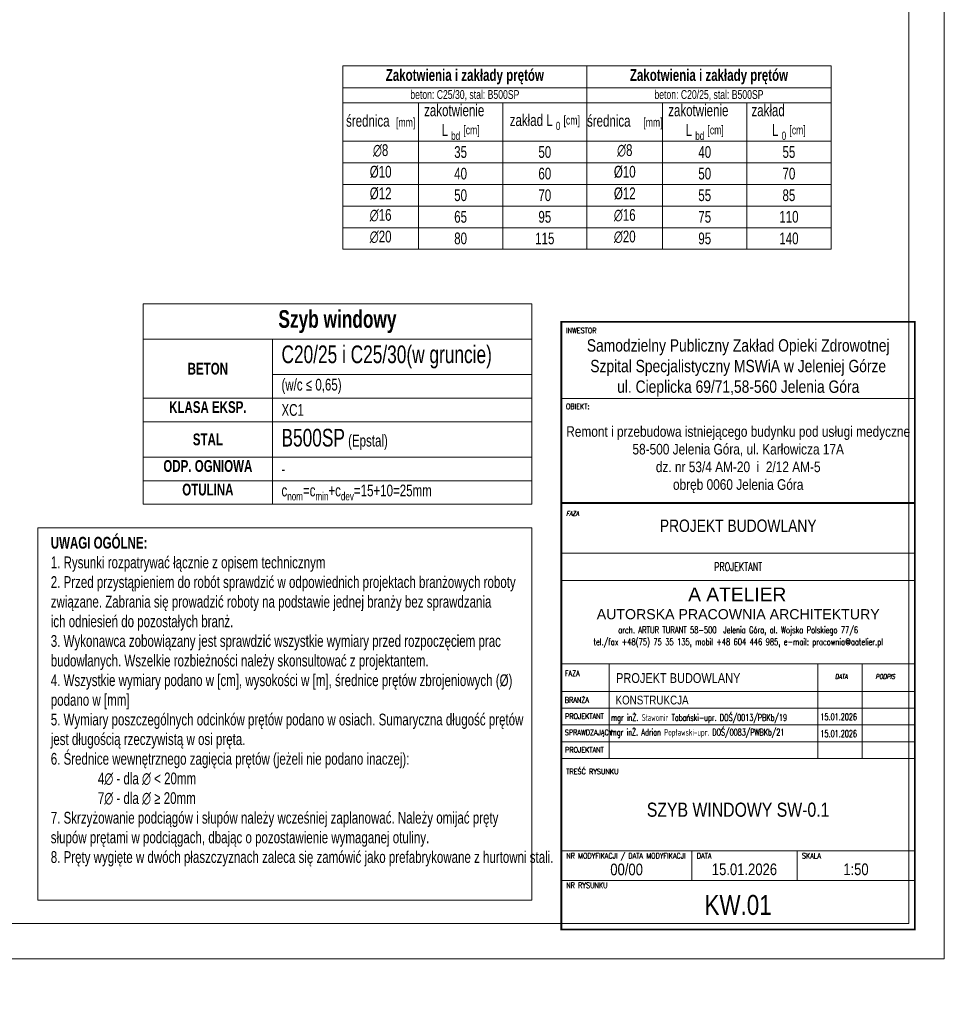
# Model space of a CAD drawing. Header units: millimetres. Extents: x 11149 to 111407, y -107619 to -23630.
# Tile 238 of 245: x 21872 to 22657, y -27116 to -26280. Entities that reach past the tile are written whole.
import ezdxf
from ezdxf.enums import TextEntityAlignment as Align

# ---------------------------------------------------------------- set-up
doc = ezdxf.new("R2010")
doc.units = ezdxf.units.MM
doc.header["$LTSCALE"] = 2
doc.linetypes.add('HIDDEN', pattern=[9.525, 6.35, -3.175])
doc.layers.get('0').update_dxf_attribs({"plot": 0})
for name, color, linetype, lineweight in [('0_OPIS', 7, 'Continuous', 13), ('e-cad_252', 252, 'HIDDEN', 9), ('e-cad_opisy', 7, 'Continuous', 9), ('Opisy', 7, 'Continuous', 13), ('TABELKA-OPIS', 136, 'Continuous', 13)]:
    doc.layers.add(name, color=color, linetype=linetype, lineweight=lineweight)
doc.layers.add('e-cad_rzutnie', color=61, linetype='Continuous', lineweight=9, plot=False)
doc.styles.add('e-cad_1', font='arial.ttf', dxfattribs={"width": 0.7})
doc.styles.add('J-ROMANS', font='ROMANS.SHX', dxfattribs={"width": 0.7, "oblique": 10})
doc.styles.add('J-SWIS', font='arial.ttf', dxfattribs={"width": 0.8})
doc.styles.add('J-SWIS-BOLD', font='arial.ttf', dxfattribs={"width": 0.8})

# ---------------------------------------------------------------- blocks, each defined once
blk = doc.blocks.new('*T1081')
at = {"layer": 'e-cad_opisy', "color": 9, "linetype": 'ByBlock', "lineweight": 5, "ltscale": 4}
for p, q in [((0, 0), (330, 0)), ((0, 0), (0, -80)), ((330, 0), (330, -170)), ((0, -30), (330, -30)), ((110, -30), (110, -170)), ((110, -60), (330, -60)), ((0, -80), (330, -80)), ((0, -80), (0, -170)), ((0, -100), (330, -100)), ((0, -130), (330, -130)), ((0, -150), (330, -150)), ((0, -170), (330, -170))]:
    blk.add_line(p, q, dxfattribs=at)
at = {"layer": 'e-cad_opisy', "color": 0, "ltscale": 4, "style": 'e-cad_1'}
for s, insert, char_height, width, attachment_point in [('{\\fArial|b1|i0|c238|p34;\\C256;Szyb windowy}', (165, -15), 15, 327, 5), ('\\A1;C20/25 i C25/30(w gruncie)', (117.5, -45), 15, 205, 4), ('{\\fArial|b1|i0|c238|p34;BETON}', (55, -55), 10, 95, 5), ('(w/c {\\C256;≤ 0,65)}', (117.5, -70), 10, 205, 4), ('{\\fArial|b1|i0|c238|p34;KLASA EKSP.}', (55, -82.5), 10, 95, 2), ('XC1', (117.5, -90), 10, 205, 4), ('{\\H1.5x;B500SP} (Epstal)', (117.5, -115), 10, 205, 4), ('{\\fArial|b1|i0|c238|p34;STAL}', (55, -115), 10, 95, 5), ('{\\fArial|b1|i0|c238|p34;\\C256;ODP. OGNIOWA}', (55, -132.5), 10, 95, 2), ('-', (117.5, -140), 10, 205, 4), ('{\\fArial|b1|i0|c238|p34;OTULINA}', (55, -152.5), 10, 95, 2), ('\\A1;c{\\H0.7x;\\S^ nom;}=c{\\H0.7x;\\S^ min;}+c{\\H0.7x;\\S^ dev;}=15+10=25mm', (117.5, -160), 10, 205, 4)]:
    blk.add_mtext(s, dxfattribs=dict(at, insert=insert, char_height=char_height, width=width, attachment_point=attachment_point))
blk = doc.blocks.new('*T1082')
at = {"layer": 'e-cad_opisy', "color": 9, "linetype": 'ByBlock', "lineweight": 5, "ltscale": 4}
for p, q in [((0, 0), (207.18, 0)), ((0, 0), (0, -155.62)), ((207.18, 0), (207.18, -155.62)), ((0, -18.46), (207.18, -18.46)), ((0, -31.46), (207.18, -31.46)), ((64.28, -31.46), (64.28, -155.62)), ((135.73, -31.46), (135.73, -155.62)), ((0, -63.95), (207.18, -63.95)), ((0, -82.29), (207.18, -82.29)), ((0, -100.62), (207.18, -100.62)), ((0, -118.95), (207.18, -118.95)), ((0, -137.29), (207.18, -137.29)), ((0, -155.62), (207.18, -155.62))]:
    blk.add_line(p, q, dxfattribs=at)
at = {"layer": 'e-cad_opisy', "color": 0, "ltscale": 4, "style": 'e-cad_1'}
for s, insert, char_height, width, attachment_point in [('{\\fArial|b1|i0|c238|p34;\\C256;Zakotwienia i zakłady prętów}', (103.59, -9.23), 10, 204.1761, 5), ('beton: C20/25, stal: B500SP', (103.59, -24.96), 7.5, 204.1761, 5), ('\\A1;zakotwienie     L {\\H0.7x;\\S^ bd;} \\H0.75x;[cm]', (100, -47.71), 10, 68.4499, 5), ('\\A1;\\C256;zakład              L {\\H0.7x;\\S^ 0;} \\H0.75x;[cm]', (171.45, -47.71), 10, 68.4499, 5), ('{\\C256;średnica    \\H0.75x;[mm]}', (32.14, -47.71), 10, 61.2762, 5), ('∅8', (32.14, -66.45), 10, 49.2762, 2), ('40', (100, -73.12), 10, 56.4499, 5), ('55', (171.45, -73.12), 10, 56.4499, 5), ('%%C10', (32.14, -84.79), 10, 49.2762, 2), ('50', (100, -91.45), 10, 56.4499, 5), ('70', (171.45, -91.45), 10, 56.4499, 5), ('%%C12', (32.14, -103.12), 10, 49.2762, 2), ('55', (100, -109.79), 10, 56.4499, 5), ('85', (171.45, -109.79), 10, 56.4499, 5), ('∅16', (32.14, -121.45), 10, 49.2762, 2), ('75', (100, -128.12), 10, 56.4499, 5), ('110', (171.45, -128.12), 10, 56.4499, 5), ('∅20', (32.14, -139.79), 10, 49.2762, 2), ('95', (100, -146.45), 10, 56.4499, 5), ('140', (171.45, -146.45), 10, 56.4499, 5)]:
    blk.add_mtext(s, dxfattribs=dict(at, insert=insert, char_height=char_height, width=width, attachment_point=attachment_point))
blk = doc.blocks.new('*T1198')
at = {"layer": 'e-cad_opisy', "color": 9, "linetype": 'ByBlock', "lineweight": 5, "ltscale": 4}
for p, q in [((0, 0), (207.18, 0)), ((0, 0), (0, -155.62)), ((207.18, 0), (207.18, -155.62)), ((0, -18.46), (207.18, -18.46)), ((0, -31.46), (207.18, -31.46)), ((64.28, -31.46), (64.28, -155.62)), ((135.73, -31.46), (135.73, -155.62)), ((0, -63.95), (207.18, -63.95)), ((0, -82.29), (207.18, -82.29)), ((0, -100.62), (207.18, -100.62)), ((0, -118.95), (207.18, -118.95)), ((0, -137.29), (207.18, -137.29)), ((0, -155.62), (207.18, -155.62))]:
    blk.add_line(p, q, dxfattribs=at)
at = {"layer": 'e-cad_opisy', "color": 0, "ltscale": 4, "style": 'e-cad_1'}
for s, insert, char_height, width, attachment_point in [('{\\fArial|b1|i0|c238|p34;\\C256;Zakotwienia i zakłady prętów}', (103.59, -9.23), 10, 204.1761, 5), ('beton: C25/30, stal: B500SP', (103.59, -24.96), 7.5, 204.1761, 5), ('\\A1;zakotwienie     L {\\H0.7x;\\S^ bd;} \\H0.75x;[cm]', (100, -47.71), 10, 68.4499, 5), ('\\A1;\\C256;zakład L {\\H0.7x;\\S^ 0;} \\H0.75x;[cm]', (171.45, -47.71), 10, 68.4499, 5), ('{\\C256;średnica  \\H0.75x;[mm]}', (32.14, -47.71), 10, 61.2762, 5), ('∅8', (32.14, -66.45), 10, 49.2762, 2), ('35', (100, -73.12), 10, 56.4499, 5), ('50', (171.45, -73.12), 10, 56.4499, 5), ('%%C10', (32.14, -84.79), 10, 49.2762, 2), ('40', (100, -91.45), 10, 56.4499, 5), ('60', (171.45, -91.45), 10, 56.4499, 5), ('%%C12', (32.14, -103.12), 10, 49.2762, 2), ('50', (100, -109.79), 10, 56.4499, 5), ('70', (171.45, -109.79), 10, 56.4499, 5), ('∅16', (32.14, -121.45), 10, 49.2762, 2), ('65', (100, -128.12), 10, 56.4499, 5), ('95', (171.45, -128.12), 10, 56.4499, 5), ('∅20', (32.14, -139.79), 10, 49.2762, 2), ('80', (100, -146.45), 10, 56.4499, 5), ('115', (171.45, -146.45), 10, 56.4499, 5)]:
    blk.add_mtext(s, dxfattribs=dict(at, insert=insert, char_height=char_height, width=width, attachment_point=attachment_point))
blk = doc.blocks.new('zw$23F')
at = {"layer": 'e-cad_opisy', "color": 0}
blk.add_lwpolyline([(150, 30), (4175, 30), (4175, 2070), (150, 2070)], close=True, dxfattribs=at)
at = {"layer": 'e-cad_rzutnie', "color": 0}
blk.add_lwpolyline([(0, 0), (0, 1485), (125, 1485), (125, 2100), (4205, 2100), (4205, 0)], close=True, dxfattribs=at)

msp = doc.modelspace()

# ---------------------------------------------------------------- linework, layer by layer
at = {"layer": '0_OPIS'}
for p, q in [((22631.87, -26602.01), (22332.05, -26602.01)), ((22631.87, -26733.14), (22332.05, -26733.14)), ((22631.87, -26733.14), (22332.05, -26733.14)), ((22631.87, -26756.46), (22332.05, -26756.46)), ((22332.05, -26827.16), (22631.87, -26827.16)), ((22631.87, -26827.16), (22332.05, -26827.16)), ((22631.87, -26827.16), (22332.05, -26827.16)), ((22631.87, -26827.16), (22332.05, -26827.16)), ((22631.87, -26827.16), (22332.05, -26827.16)), ((22332.05, -26827.16), (22631.87, -26827.16)), ((22332.05, -26827.16), (22631.87, -26827.16)), ((22631.87, -26827.16), (22332.05, -26827.16)), ((22631.87, -26827.16), (22332.05, -26827.16)), ((22372.43, -26827.16), (22372.43, -26907.51)), ((22549.51, -26827.16), (22549.51, -26907.51)), ((22587.08, -26827.16), (22587.08, -26907.51)), ((22631.87, -26850.48), (22332.05, -26850.48)), ((22331.87, -26864.74), (22631.87, -26864.74)), ((22331.87, -26879), (22631.87, -26879)), ((22332.05, -26879), (22631.87, -26879)), ((22332.05, -26879), (22631.87, -26879)), ((22332.05, -26893.25), (22631.87, -26893.25)), ((22332.05, -26907.51), (22631.87, -26907.51)), ((22332.05, -26907.51), (22631.87, -26907.51)), ((22331.87, -26985.89), (22631.87, -26985.89)), ((22442.65, -26985.89), (22442.65, -27010.89)), ((22531.87, -26985.89), (22531.87, -27010.89)), ((22331.87, -27010.89), (22631.87, -27010.89))]:
    msp.add_line(p, q, dxfattribs=at)
at = {"layer": '0_OPIS', "const_width": 1.5}
for points in [[(22331.87, -27052.55), (22631.87, -27052.55), (22631.87, -26536.88), (22331.87, -26536.88)], [(22332.05, -26690.62), (22631.87, -26690.62), (22631.87, -26536.88), (22332.05, -26536.88)]]:
    msp.add_lwpolyline(points, close=True, dxfattribs=at)
at = {"layer": 'e-cad_252', "color": 9, "linetype": 'Continuous', "ltscale": 4}
msp.add_lwpolyline([(21887.54, -26711.71), (22306.87, -26711.71), (22306.87, -27027.55), (21887.54, -27027.55)], close=True, dxfattribs=at)
at = {"layer": 'TABELKA-OPIS', "color": 7}
for p, q in [((22331.87, -26536.88), (22631.87, -26536.88)), ((22377.12, -26536.88), (22377.12, -26536.93))]:
    msp.add_line(p, q, dxfattribs=at)

# ---------------------------------------------------------------- block references
msp.add_blockref('*T1081', (21976.87, -26521.71))

# ---------------------------------------------------------------- texts
at = {"layer": '0_OPIS', "style": 'J-ROMANS', "width": 0.7}
for s, height, p in [('INWESTOR', 4.664, (22335.75, -26546.56)), ('OBIEKT:', 4.664, (22335.75, -26611)), ('FAZA', 4.664, (22334.87, -26837.57)), ('BRANŻA', 4.664, (22334.83, -26860.2)), ('PROJEKTANT', 4.664, (22335.1, -26873.93)), ('mgr inŻ. Sławomir Tabański-upr. DOŚ/0013/PBKb/19', 5.75, (22374.03, -26875.61)), ('15.01.2026', 5.75, (22551.72, -26874.97)), ('mgr inŻ. Adrian Popławski-upr. DOŚ/0083/PWBKb/21', 5.75, (22373.76, -26888.05)), ('SPRAWDZAJĄCY', 4.6638, (22334.83, -26887.68)), ('15.01.2026', 5.75, (22551.72, -26889.23)), ('PROJEKTANT', 4.664, (22335.1, -26902.44))]:
    msp.add_text(s, height=height, dxfattribs=at).set_placement(p)
msp.add_text('PROJEKTANT', height=7.067, dxfattribs=at).set_placement((22481.96, -26748.32), align=Align.CENTER)
at = {"layer": '0_OPIS', "style": 'J-SWIS'}
msp.add_text(' A ATELIER', height=11.66, dxfattribs=at).set_placement((22434.99, -26774))
msp.add_text('AUTORSKA PRACOWNIA ARCHITEKTURY', height=8.5947, dxfattribs=at).set_placement((22481.96, -26784.98), align=Align.MIDDLE)
at = {"layer": '0_OPIS', "style": 'J-ROMANS', "width": 0.7}
for s, p in [('arch. ARTUR TURANT 58-500  Jelenia Góra, al. Wojska Polskiego 77/6', (22481.96, -26795.54)), ('tel./fax +48(75) 75 35 135, mobil +48 604 446 985, e-mail: pracownia@aatelier.pl', (22481.96, -26805.62))]:
    msp.add_text(s, height=5.6537, dxfattribs=at).set_placement(p, align=Align.TOP_CENTER)
at = {"layer": '0_OPIS', "style": 'J-SWIS', "width": 0.8}
for s, height, p in [('PROJEKT BUDOWLANY', 8.3283, (22431.08, -26839.17)), ('KONSTRUKCJA', 7.4564, (22408.84, -26857.84))]:
    msp.add_text(s, height=height, dxfattribs=at).set_placement(p, align=Align.MIDDLE)
at = {"layer": '0_OPIS', "style": 'J-ROMANS', "oblique": 10, "width": 0.7}
for s, p in [('DATA', (22564.1, -26839.93)), ('PODPIS', (22598.51, -26839.93))]:
    msp.add_text(s, height=3.998, dxfattribs=at).set_placement(p)
at = {"layer": '0_OPIS', "style": 'J-ROMANS', "width": 0.7}
for s, height, p in [('TREŚĆ RYSUNKU', 4.6667, (22336.04, -26918.49)), ('NR MODYFIKACJI / DATA MODYFIKACJI', 4.6667, (22336.04, -26990.05)), ('DATA', 4.667, (22446.82, -26990.05)), ('SKALA', 4.667, (22536.04, -26990.05)), ('NR RYSUNKU', 4.667, (22336.04, -27015.05))]:
    msp.add_text(s, height=height, dxfattribs=at).set_placement(p, align=Align.MIDDLE_LEFT)
at = {"layer": '0_OPIS'}
for s, insert, char_height, width, attachment_point, style in [('Samodzielny Publiczny Zakład Opieki Zdrowotnej\\PSzpital Specjalistyczny MSWiA w Jeleniej Górze\\Pul. Cieplicka 69/71,58-560 Jelenia Góra', (22481.96, -26575.96), 10.5, 299.8174, 5, 'J-SWIS'), ('\\PRemont i przebudowa istniejącego budynku pod usługi medyczne\\P58-500 Jelenia Góra, ul. Karłowicza 17A\\Pdz. nr 53/4 AM-20  i  2/12 AM-5 \\Pobręb 0060 Jelenia Góra', (22481.96, -26646.31), 9, 299.8174, 5, 'J-SWIS'), ('FAZA', (22336.03, -26697.55), 3.998, 34.3569, 1, 'J-ROMANS'), ('PROJEKT BUDOWLANY', (22481.96, -26709.97), 10.5, 299.8174, 5, 'J-SWIS'), ('SZYB WINDOWY SW-0.1', (22481.87, -26950.99), 12, 280.0269, 5, 'J-SWIS')]:
    msp.add_mtext(s, dxfattribs=dict(at, insert=insert, char_height=char_height, width=width, attachment_point=attachment_point, style=style))
at = {"layer": '0_OPIS', "style": 'J-SWIS-BOLD', "width": 0.8}
for tag, text, height, p in [('00/00', '01', 9.9, (22387.26, -27001.43)), ('15.01.2026', '31.12.2002', 9.9, (22487.26, -27001.5)), ('1:50', '1:50', 9.9, (22581.87, -27001.5)), ('KW.01', 'AR.00.00.00/a', 16.9714, (22481.87, -27031.72))]:
    msp.add_attdef(tag, text=text, height=height, dxfattribs=at).set_placement(p, align=Align.MIDDLE)
at = {"layer": 'e-cad_opisy', "ltscale": 4, "insert": (21898.56, -26719.35), "char_height": 10, "width": 405.0925, "attachment_point": 1, "style": 'e-cad_1'}
msp.add_mtext('{\\fArial|b1|i0|c238|p34;UWAGI OGÓLNE:\\P\\fArial|b0|i0|c238|p34;1. Rysunki rozpatrywać łącznie z opisem technicznym\\P2. Przed przystąpieniem do robót sprawdzić w odpowiednich projektach branżowych roboty związane. Zabrania się prowadzić roboty na podstawie jednej branży bez sprawdzania \\Pich odniesień do pozostałych branż.\\P3. Wykonawca zobowiązany jest sprawdzić wszystkie wymiary przed rozpoczęciem prac budowlanych. Wszelkie rozbieżności należy skonsultować z projektantem.\\P4. Wszystkie wymiary podano w [cm], wysokości w [m], średnice prętów zbrojeniowych (%%C) podano w [mm]\\P5. Wymiary poszczególnych odcinków prętów podano w osiach. Sumaryczna długość prętów jest długością rzeczywistą w osi pręta.\\P6. Średnice wewnętrznego zagięcia prętów (jeżeli nie podano inaczej):\\P^I4∅ - dla ∅ < 20mm\\P\\pxsm1,ql;^I7∅ - dla ∅ ≥ 20mm\\P7. Skrzyżowanie podciągów i słupów należy wcześniej zaplanować. Należy omijać pręty słupów prętami w podciągach, dbając o pozostawienie wymaganej otuliny.\\P8. Pręty wygięte w dwóch płaszczyznach zaleca się zamówić jako prefabrykowane z hurtowni stali.}', dxfattribs=at)
at = {"layer": 'Opisy', "insert": (22154.91, -25848.84), "char_height": 8, "width": 408.3078, "attachment_point": 1, "style": 'e-cad_1', "bg_fill": 2}
msp.add_mtext('{\\W0.9;UWAGI DODATKOWE:\\P1. Poziom posadowienia płyty fundamentowej gr. 40 cm to -4,97 m.\\P2. Pod płytą wymaga sie usunięcia gruntów nienośnych (nasypowych) i wymianę gruntu aż do warstwy geologicznej nośnej - piasek z dużą ilością żwiru [pospółka], który zalega na poziomie posadowienia istniejącego budynku. Nowy grunt układać warstwami 20 cm i zagęszczać każdorazowo do Is>0,95.\\P3. Zabezpieczyć głęboki wykop a także istniejącą ścianę fundamentową budynku aby nie doprowadzić do katastrofy budowlanej. Sposób zabezpieczenia ustalić z geotechnikiem.\\P4. Wymaga się stałego nadzoru kierownika budowy i geotechnika podczas prac ziemnych.\\P5. Płytę fundamentową należy wykonać w technologii zapewniającej szczelność konstrukcji.\\P6. W czasie wykonywania robót ziemnych i budowlanych, zabezpieczyć wykop przed rozmoczeniem, wysuszeniem lub przemarznięciem podłoża. Nie dopuścić do zalania wykopu wodą gruntową lub wodą z innych źródeł (np. opady atmosferyczne. Prace ziemne i fundamentowe należy prowadzić pod stałym nadzorem geotechnicznym.\\P7. Podczas prowadzenia wykopów w gruntach spoistych prace te należy wykonać tak, aby nie dopuścić do gromadzenie się wody w wykopie, gdyż spowoduje to uplastycznienie tych gruntów i znacznie obniży ich parametry wytrzymałościowe.\\P8. W trakcie robót fundamentowych należy uważać, aby nie naruszyć struktury gruntów zalegających bezpośrednio poniżej poziomu posadowienia fundamentów.\\P9. Wykopu fundamentowego nie można pozostawić niezabezpieczonego na okres zimowy, ze względu na przemarzanie gruntów.\\P10. Warunki gruntowe nalezy zweryfikować ze stanem w terenie po wykonaniu wykopu pod fundamenty. W przypadku koniecznosci drążenia w skale, prace te należy wykonywać bardzo ostrożnie by nie spowodować drgań mogących zaszkodzić sąsiedniej zabudowie.\\P11. Instalację ochrony odgromowej wykonać wg projektu branżowego.\\P12. Z płyty fundamentowej wystawić wytyki na słupy, trzpienie i schody żelbetowe.\\P13. Podczas ukłądania mieszanki betonowej i dojrzewania betonu należy przestrzegać zasad pełnej pielęgnacji betonu redukując skurcz betonu podczas dojrzewania. Szczególnie należy przestrzegać parametru w/c < 0,60, chronić beton przed warunkami atmosferycznymi i gwałtownym wysychaniem wody, należy polewać wodą płytę przez conajmniej 10 dni.}', dxfattribs=at)

# ---------------------------------------------------------------- next in the draw order: block references
for name, p in [('*T1198', (22146.38, -26319.7)), ('*T1082', (22353.55, -26319.7))]:
    msp.add_blockref(name, p)
at = {"layer": 'e-cad_opisy'}
msp.add_blockref('zw$23F', (18451.87, -27077.55), dxfattribs=at)

doc.saveas('drawing.dxf')
